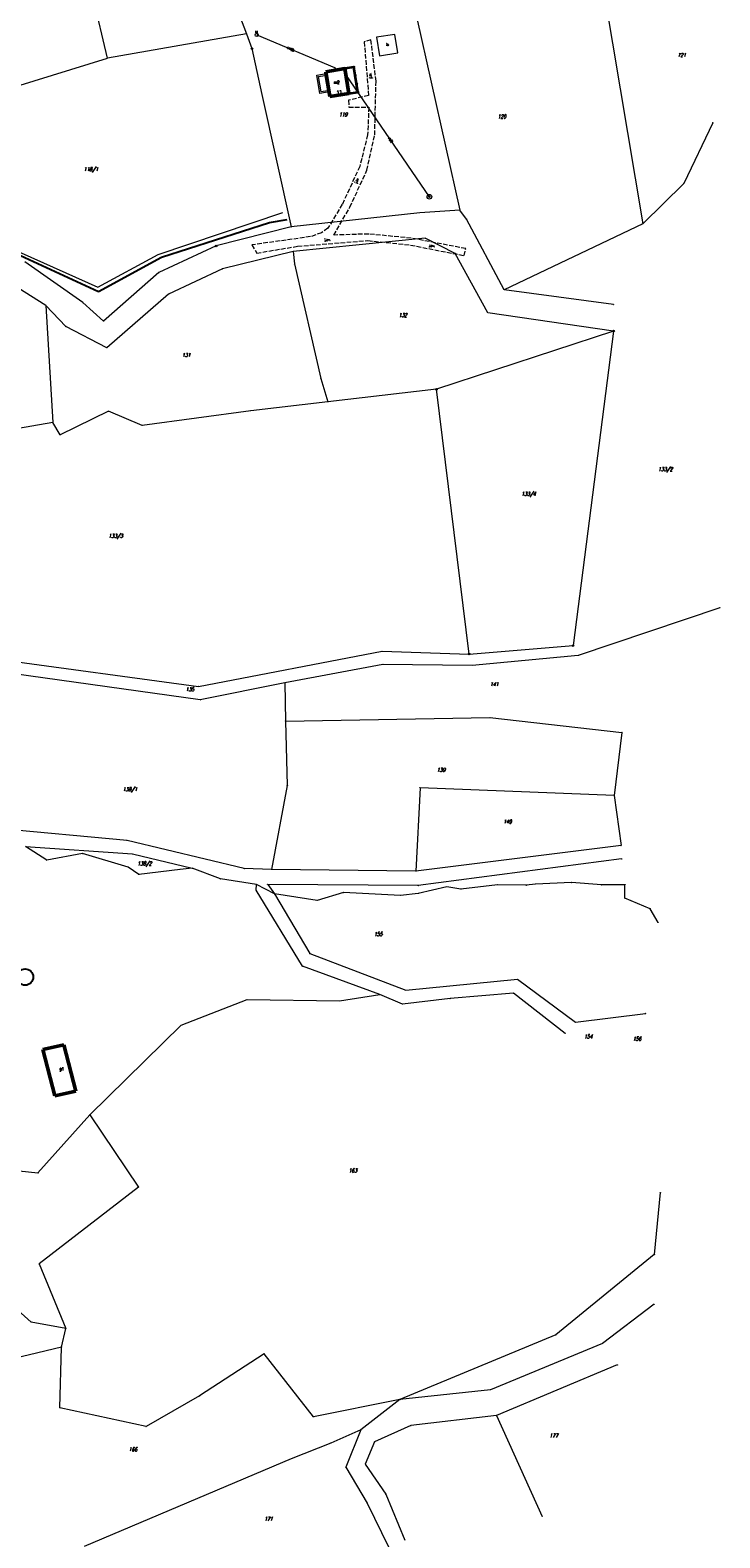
# Model space of a CAD drawing. Header units: metres. Extents: x 8389512 to 8390482, y 5507926 to 5510333.
# Tile 48 of 49: x 8390258 to 8390482, y 5509595 to 5510085. Entities that reach past the tile are written whole.
import ezdxf
from ezdxf.enums import TextEntityAlignment as Align

# ---------------------------------------------------------------- set-up
doc = ezdxf.new("R2010")
doc.units = ezdxf.units.M
doc.header["$MEASUREMENT"] = 0
for name, pattern in [('1', [0]), ('2_OTDI', [0]), ('2_OTKJ', [2, 1.5, -0.5]), ('3_EGBB03', [0]), ('3_EGBI17', [0]), ('3_EGBL', [1.5, 1, -0.5]), ('3_EGBT', [0]), ('3_EGBU_A', [0]), ('4_SUKP', [0]), ('4_SUWP', [0])]:
    doc.linetypes.add(name, pattern=pattern)
doc.layers.get('0').update_dxf_attribs({"color": 252, "linetype": 'CONTINUOUS', "lineweight": 100})
for name, color, linetype, lineweight in [('Dzialki', 252, '1', 18), ('EADTD_T_0', 252, 'CONTINUOUS', 25), ('EGBB_E_T_0', 252, 'CONTINUOUS', 20), ('EGBB_L_0', 252, '3_EGBU_A', 50), ('EGBC_L_5', 252, '3_EGBL', 35), ('EGBE_L_0', 252, '3_EGBT', 18), ('EGBE_T_0', 252, 'CONTINUOUS', 18), ('Numery_dzialek', 252, 'CONTINUOUS', 13), ('OTD_E_T_7', 252, 'CONTINUOUS', 0), ('OTD_L_14', 252, '2_OTDI', 18), ('OTK_E_T_0', 252, 'CONTINUOUS', 0), ('OTK_L_0', 252, '2_OTKJ', 18), ('Oz działek', 3, 'CONTINUOUS', 25), ('PROJEKTOWANA KANALIZACJA', 1, 'CONTINUOUS', 25), ('PROJEKTOWANA WODA', 220, 'CONTINUOUS', 18), ('Punkty', 252, 'CONTINUOUS', 9), ('SUK_E_T_2', 252, 'CONTINUOUS', 0), ('SUK_T_2', 252, 'CONTINUOUS', 18), ('SUW_T_3', 252, 'CONTINUOUS', 18), ('SUWP_E_T_0', 5, 'CONTINUOUS', 0), ('SUWP_L_0', 5, '4_SUWP', 18)]:
    doc.layers.add(name, color=color, linetype=linetype, lineweight=lineweight)
doc.layers.add('SUKP_E_T_0', color=7, linetype='CONTINUOUS', lineweight=0, true_color=0x803300)
doc.layers.add('SUKP_L_0', color=7, linetype='4_SUKP', lineweight=18, true_color=0x803300)
doc.styles.get("Standard").update_dxf_attribs({"font": 'Simplex.SHX', "width": 0.75})

# ---------------------------------------------------------------- blocks, each defined once
blk = doc.blocks.new('GRO')
at = {"linetype": 'Continuous'}
blk.add_circle((0, 0), 0.045, dxfattribs=at)
blk = doc.blocks.new('GRT')
at = {"linetype": 'Continuous'}
blk.add_circle((0, 0), 0.25, dxfattribs=at)
blk = doc.blocks.new('3_EGBP12_01')
at = {"linetype": 'Continuous'}
blk.add_circle((0, 0), 0.25, dxfattribs=at)
blk = doc.blocks.new('4_SUKM')
at = {"linetype": 'Continuous'}
blk.add_circle((0, 0), 0.5, dxfattribs=at)
blk = doc.blocks.new('4_SUWS')
at = {"linetype": 'Continuous'}
for radius in [0.75, 0.25]:
    blk.add_circle((0, 0), radius, dxfattribs=at)

msp = doc.modelspace()

# ---------------------------------------------------------------- linework, layer by layer
at = {"layer": 'Dzialki'}
for p, q in [((8390283.23, 5510075.65), (8390277.78, 5510098.88)), ((8390444.59, 5510097.03), (8390457.12, 5510021.89)), ((8390326.16, 5510089.55), (8390328.41, 5510083.55)), ((8390383.78, 5510088.6), (8390397.76, 5510026.29)), ((8390328.41, 5510083.55), (8390283.23, 5510075.65)), ((8390328.41, 5510083.55), (8390330.19, 5510078.76)), ((8390330.19, 5510078.76), (8390333.37, 5510063.86)), ((8390239.54, 5510062.19), (8390283.23, 5510075.65)), ((8390333.37, 5510063.86), (8390342.9, 5510020.88)), ((8390479.88, 5510054.67), (8390470.47, 5510035)), ((8390470.47, 5510035), (8390457.12, 5510021.89)), ((8390384.71, 5510025.47), (8390342.9, 5510020.88)), ((8390397.76, 5510026.29), (8390384.71, 5510025.47)), ((8390399.87, 5510023.43), (8390397.76, 5510026.29)), ((8390412.11, 5510000.46), (8390399.87, 5510023.43)), ((8390342.9, 5510020.88), (8390318.54, 5510014.7)), ((8390457.12, 5510021.89), (8390412.11, 5510000.46)), ((8390318.54, 5510014.7), (8390299.95, 5510006.06)), ((8390386.47, 5510017.17), (8390343.52, 5510012.84)), ((8390396.22, 5510012.26), (8390386.47, 5510017.17)), ((8390275.2, 5509996.32), (8390256.39, 5510009.5)), ((8390343.52, 5510012.84), (8390320.57, 5510007.26)), ((8390343.52, 5510012.84), (8390343.95, 5510008.86)), ((8390343.95, 5510008.86), (8390352.6, 5509971.63)), ((8390406.81, 5509993.01), (8390396.22, 5510012.26)), ((8390299.95, 5510006.06), (8390281.99, 5509990.31)), ((8390320.57, 5510007.26), (8390303.06, 5509999.01)), ((8390263.19, 5509995.35), (8390254.09, 5510001.03)), ((8390303.06, 5509999.01), (8390283.01, 5509981.64)), ((8390447.61, 5509995.64), (8390412.11, 5510000.46)), ((8390269.74, 5509988.51), (8390263.19, 5509995.35)), ((8390263.19, 5509995.35), (8390265.54, 5509957.36)), ((8390281.99, 5509990.31), (8390275.2, 5509996.32)), ((8390447.65, 5509987.05), (8390406.81, 5509993.01)), ((8390283.01, 5509981.64), (8390269.74, 5509988.51)), ((8390447.65, 5509987.05), (8390390.14, 5509968.15)), ((8390447.65, 5509987.05), (8390434.49, 5509884.92)), ((8390352.6, 5509971.63), (8390354.82, 5509964.02)), ((8390390.14, 5509968.15), (8390354.82, 5509964.02)), ((8390400.73, 5509882.18), (8390390.14, 5509968.15)), ((8390283.62, 5509961), (8390267.88, 5509953.31)), ((8390294.56, 5509956.41), (8390283.62, 5509961)), ((8390329.77, 5509961.16), (8390294.56, 5509956.41)), ((8390354.82, 5509964.02), (8390329.77, 5509961.16)), ((8390265.54, 5509957.36), (8390244.68, 5509953.78)), ((8390267.88, 5509953.31), (8390265.54, 5509957.36)), ((8390482.13, 5509897.21), (8390436.14, 5509881.67)), ((8390221.3, 5509884.05), (8390312.86, 5509871.69)), ((8390312.86, 5509871.69), (8390372.44, 5509883.09)), ((8390372.44, 5509883.09), (8390400.73, 5509882.18)), ((8390400.73, 5509882.18), (8390434.49, 5509884.92)), ((8390436.14, 5509881.67), (8390401.72, 5509878.51)), ((8390313.37, 5509867.32), (8390243.7, 5509876.98)), ((8390372.71, 5509878.82), (8390340.83, 5509872.79)), ((8390401.72, 5509878.51), (8390372.71, 5509878.82)), ((8390340.83, 5509872.79), (8390313.37, 5509867.32)), ((8390340.83, 5509872.79), (8390341.08, 5509860.42)), ((8390341.08, 5509860.42), (8390407.49, 5509861.56)), ((8390407.49, 5509861.56), (8390450.38, 5509856.72)), ((8390341.08, 5509860.42), (8390341.67, 5509839.45)), ((8390450.38, 5509856.72), (8390447.82, 5509836.24)), ((8390341.67, 5509839.45), (8390336.49, 5509812.27)), ((8390384.78, 5509838.78), (8390383.46, 5509811.68)), ((8390447.82, 5509836.24), (8390384.78, 5509838.78)), ((8390447.82, 5509836.24), (8390450.1, 5509820.02)), ((8390289.64, 5509821.62), (8390247.45, 5509825.53)), ((8390263.53, 5509815.26), (8390256.62, 5509819.73)), ((8390256.62, 5509819.73), (8390291.34, 5509817.28)), ((8390275.15, 5509817.43), (8390263.53, 5509815.26)), ((8390289.98, 5509813.03), (8390275.15, 5509817.43)), ((8390327.67, 5509812.51), (8390289.64, 5509821.62)), ((8390450.1, 5509820.02), (8390383.46, 5509811.68)), ((8390293.43, 5509810.57), (8390289.98, 5509813.03)), ((8390291.34, 5509817.28), (8390310.78, 5509812.61)), ((8390310.78, 5509812.61), (8390306.81, 5509812.27)), ((8390319.94, 5509809.17), (8390310.78, 5509812.61)), ((8390336.49, 5509812.27), (8390327.67, 5509812.51)), ((8390450.26, 5509815.64), (8390384.2, 5509807.01)), ((8390306.81, 5509812.27), (8390293.43, 5509810.57)), ((8390331.61, 5509807.38), (8390319.94, 5509809.17)), ((8390383.46, 5509811.68), (8390336.49, 5509812.27)), ((8390434.01, 5509808), (8390422.26, 5509807.51)), ((8390443.7, 5509807.22), (8390434.01, 5509808)), ((8390331.53, 5509805.48), (8390331.61, 5509807.38)), ((8390346.58, 5509780.82), (8390331.53, 5509805.48)), ((8390337.49, 5509804.31), (8390331.61, 5509807.38)), ((8390384.2, 5509807.01), (8390335.31, 5509807.4)), ((8390335.31, 5509807.4), (8390337.49, 5509804.31)), ((8390351.32, 5509802.17), (8390337.49, 5509804.31)), ((8390337.49, 5509804.31), (8390348.96, 5509784.89)), ((8390359.89, 5509804.75), (8390351.32, 5509802.17)), ((8390378.42, 5509803.8), (8390359.89, 5509804.75)), ((8390384.18, 5509804.41), (8390378.42, 5509803.8)), ((8390393.48, 5509806.57), (8390384.18, 5509804.41)), ((8390398.06, 5509805.84), (8390393.48, 5509806.57)), ((8390409.99, 5509807.26), (8390398.06, 5509805.84)), ((8390419.29, 5509807.09), (8390409.99, 5509807.26)), ((8390422.26, 5509807.51), (8390419.29, 5509807.09)), ((8390451.36, 5509807.28), (8390443.7, 5509807.22)), ((8390451.32, 5509802.91), (8390451.36, 5509807.28)), ((8390459.55, 5509799.47), (8390451.32, 5509802.91)), ((8390462.1, 5509795.02), (8390459.55, 5509799.47)), ((8390348.96, 5509784.89), (8390380.17, 5509772.99)), ((8390371.68, 5509771.58), (8390346.58, 5509780.82)), ((8390380.17, 5509772.99), (8390416.49, 5509776.6)), ((8390416.49, 5509776.6), (8390435.26, 5509762.66)), ((8390307.18, 5509761.63), (8390328.58, 5509769.96)), ((8390328.58, 5509769.96), (8390358.62, 5509769.58)), ((8390358.62, 5509769.58), (8390371.68, 5509771.58)), ((8390379.13, 5509768.53), (8390371.68, 5509771.58)), ((8390394.52, 5509770.31), (8390379.13, 5509768.53)), ((8390415.12, 5509772.03), (8390394.52, 5509770.31)), ((8390431.89, 5509758.99), (8390415.12, 5509772.03)), ((8390435.26, 5509762.66), (8390458.04, 5509765.48)), ((8390277.56, 5509732.57), (8390307.18, 5509761.63)), ((8390260.65, 5509713.68), (8390277.56, 5509732.57)), ((8390277.56, 5509732.57), (8390293.27, 5509709.11)), ((8390230.39, 5509717.05), (8390260.65, 5509713.68)), ((8390293.27, 5509709.11), (8390261.05, 5509684.17)), ((8390462.83, 5509707.29), (8390460.87, 5509687.16)), ((8390258.51, 5509665.29), (8390235.15, 5509686.09)), ((8390460.87, 5509687.16), (8390428.93, 5509661.12)), ((8390261.05, 5509684.17), (8390269.67, 5509663.21)), ((8390460.79, 5509671.06), (8390444.06, 5509658.35)), ((8390269.67, 5509663.21), (8390258.51, 5509665.29)), ((8390268.27, 5509657.17), (8390269.67, 5509663.21)), ((8390428.93, 5509661.12), (8390378.26, 5509640.09)), ((8390268.27, 5509657.17), (8390239.35, 5509650.13)), ((8390267.78, 5509637.42), (8390268.27, 5509657.17)), ((8390444.06, 5509658.35), (8390407.63, 5509643.28)), ((8390334.11, 5509654.98), (8390313.15, 5509641.31)), ((8390350.17, 5509634.49), (8390334.11, 5509654.98)), ((8390448.84, 5509651.35), (8390409.6, 5509634.93)), ((8390313.15, 5509641.31), (8390295.76, 5509631.36)), ((8390407.63, 5509643.28), (8390378.26, 5509640.09)), ((8390295.76, 5509631.36), (8390267.78, 5509637.42)), ((8390378.26, 5509640.09), (8390350.17, 5509634.49)), ((8390378.26, 5509640.09), (8390365.56, 5509630.24)), ((8390381.81, 5509631.7), (8390370.01, 5509626.37)), ((8390409.6, 5509634.93), (8390381.81, 5509631.7)), ((8390409.6, 5509634.93), (8390424.4, 5509602.16)), ((8390365.56, 5509630.24), (8390355.79, 5509625.99)), ((8390365.56, 5509630.24), (8390360.71, 5509618.11)), ((8390355.79, 5509625.99), (8390342.91, 5509620.86)), ((8390370.01, 5509626.37), (8390366.97, 5509619.13)), ((8390342.91, 5509620.86), (8390275.67, 5509592.39)), ((8390360.71, 5509618.11), (8390367.62, 5509606.51)), ((8390366.97, 5509619.13), (8390373.67, 5509609.34)), ((8390373.67, 5509609.34), (8390379.79, 5509594.45)), ((8390367.62, 5509606.51), (8390374.68, 5509592.1))]:
    msp.add_line(p, q, dxfattribs=at)
at = {"layer": 'EGBB_L_0', "linetype": '3_EGBB03'}
for p, q in [((8390354.2, 5510071.24), (8390360.32, 5510072.27)), ((8390360.32, 5510072.27), (8390361.67, 5510064.14)), ((8390355.52, 5510063.16), (8390354.2, 5510071.24)), ((8390361.67, 5510064.14), (8390355.52, 5510063.16)), ((8390262.24, 5509753.73), (8390269.11, 5509755.3)), ((8390266.13, 5509738.69), (8390262.24, 5509753.73)), ((8390269.11, 5509755.3), (8390273, 5509740.26)), ((8390273, 5509740.26), (8390266.13, 5509738.69))]:
    msp.add_line(p, q, dxfattribs=at)
at = {"layer": 'EGBC_L_5', "linetype": '3_EGBI17'}
for p, q in [((8390363.27, 5510072.76), (8390360.32, 5510072.27)), ((8390360.32, 5510072.27), (8390361.67, 5510064.14)), ((8390364.62, 5510064.62), (8390363.27, 5510072.76)), ((8390361.67, 5510064.14), (8390364.62, 5510064.62))]:
    msp.add_line(p, q, dxfattribs=at)
at = {"layer": 'EGBE_L_0', "linetype": '3_EGBT'}
for p, q in [((8390351.26, 5510070.14), (8390354.3, 5510070.64)), ((8390352.23, 5510064.18), (8390351.26, 5510070.14)), ((8390351.83, 5510069.73), (8390353.88, 5510070.07)), ((8390352.65, 5510064.76), (8390351.83, 5510069.73)), ((8390353.88, 5510070.07), (8390354.7, 5510065.09)), ((8390354.3, 5510070.64), (8390355.27, 5510064.68)), ((8390355.27, 5510064.68), (8390352.23, 5510064.18)), ((8390354.7, 5510065.09), (8390352.65, 5510064.76))]:
    msp.add_line(p, q, dxfattribs=at)
at = {"layer": 'OTD_L_14', "linetype": '2_OTDI'}
for p, q in [((8390376.62, 5510083.38), (8390370.69, 5510082.44)), ((8390370.69, 5510082.44), (8390371.6, 5510076.46)), ((8390377.57, 5510077.38), (8390376.62, 5510083.38)), ((8390371.6, 5510076.46), (8390377.57, 5510077.38))]:
    msp.add_line(p, q, dxfattribs=at)
at = {"layer": 'OTK_L_0', "linetype": '2_OTKJ'}
for p, q in [((8390368.84, 5510081.56), (8390366.66, 5510080.98)), ((8390366.66, 5510080.98), (8390368.05, 5510063.53)), ((8390370.49, 5510068.2), (8390368.84, 5510081.56)), ((8390370.06, 5510050.71), (8390370.49, 5510068.2)), ((8390368.05, 5510063.53), (8390361.56, 5510061.99)), ((8390361.56, 5510061.99), (8390361.65, 5510059.77)), ((8390361.65, 5510059.77), (8390368.14, 5510059.76)), ((8390368.14, 5510059.76), (8390367.75, 5510050.79)), ((8390367.75, 5510050.79), (8390365.19, 5510040.49)), ((8390367.51, 5510039.26), (8390370.06, 5510050.71)), ((8390365.19, 5510040.49), (8390359.53, 5510028.2)), ((8390362, 5510027.31), (8390367.51, 5510039.26)), ((8390359.53, 5510028.2), (8390354.87, 5510020.46)), ((8390356.73, 5510018.23), (8390362, 5510027.31)), ((8390352.78, 5510018.98), (8390349.2, 5510017.7)), ((8390354.87, 5510020.46), (8390352.78, 5510018.98)), ((8390368.12, 5510018.56), (8390356.73, 5510018.23)), ((8390381.89, 5510017.22), (8390368.12, 5510018.56)), ((8390349.2, 5510017.7), (8390330.16, 5510015.03)), ((8390330.16, 5510015.03), (8390331.72, 5510012.36)), ((8390331.72, 5510012.36), (8390345.01, 5510014.58)), ((8390345.01, 5510014.58), (8390367.83, 5510016.44)), ((8390367.83, 5510016.44), (8390381.72, 5510014.97)), ((8390381.72, 5510014.97), (8390399.12, 5510011.53)), ((8390399.62, 5510013.81), (8390381.89, 5510017.22)), ((8390399.12, 5510011.53), (8390399.62, 5510013.81))]:
    msp.add_line(p, q, dxfattribs=at)
at = {"layer": 'Oz działek', "linetype": 'Continuous'}
msp.add_circle((8390256.48, 5509777.31), 2.65, dxfattribs=at)
at = {"layer": 'PROJEKTOWANA KANALIZACJA', "linetype": 'Continuous'}
for p, q in [((8390335.91, 5510022.32), (8390341.67, 5510023.3)), ((8390300.82, 5510011.09), (8390335.91, 5510022.32)), ((8390247.8, 5510014.83), (8390280.35, 5509999.85)), ((8390280.35, 5509999.85), (8390300.82, 5510011.09))]:
    msp.add_line(p, q, dxfattribs=at)
at = {"layer": 'PROJEKTOWANA WODA', "linetype": 'Continuous'}
for p, q in [((8390299.72, 5510011.89), (8390340.17, 5510025.57)), ((8390247.83, 5510015.71), (8390280.06, 5510001.25)), ((8390280.06, 5510001.25), (8390299.72, 5510011.89))]:
    msp.add_line(p, q, dxfattribs=at)
at = {"layer": 'SUKP_L_0', "linetype": '4_SUKP'}
for p, q in [((8390331.72, 5510083.19), (8390356.96, 5510072.65)), ((8390356.96, 5510072.65), (8390357.54, 5510071.8))]:
    msp.add_line(p, q, dxfattribs=at)
at = {"layer": 'SUWP_L_0', "linetype": '4_SUWP'}
msp.add_line((8390387.82, 5510030.66), (8390360.65, 5510070.3), dxfattribs=at)

# ---------------------------------------------------------------- block references
at = {"layer": 'EGBE_T_0'}
for p in [(8390363.27, 5510072.76), (8390363.72, 5510070.05), (8390364.17, 5510067.33), (8390364.62, 5510064.62)]:
    msp.add_blockref('3_EGBP12_01', p, dxfattribs=at)
at = {"layer": 'Punkty'}
for name, p in [('GRO', (8390328.41, 5510083.55)), ('GRT', (8390330.19, 5510078.76)), ('GRO', (8390283.23, 5510075.65)), ('GRO', (8390333.37, 5510063.86)), ('GRO', (8390479.88, 5510054.67)), ('GRO', (8390470.47, 5510035)), ('GRO', (8390384.71, 5510025.47)), ('GRO', (8390397.76, 5510026.29)), ('GRO', (8390399.87, 5510023.43)), ('GRO', (8390342.9, 5510020.88)), ('GRO', (8390457.12, 5510021.89)), ('GRT', (8390318.54, 5510014.7)), ('GRO', (8390386.47, 5510017.17)), ('GRO', (8390343.52, 5510012.84)), ('GRO', (8390343.95, 5510008.86)), ('GRO', (8390396.22, 5510012.26)), ('GRO', (8390299.95, 5510006.06)), ('GRO', (8390320.57, 5510007.26)), ('GRO', (8390303.06, 5509999.01)), ('GRO', (8390412.11, 5510000.46)), ('GRO', (8390263.19, 5509995.35)), ('GRO', (8390275.2, 5509996.32)), ('GRO', (8390447.61, 5509995.64)), ('GRO', (8390281.99, 5509990.31)), ('GRO', (8390406.81, 5509993.01)), ('GRO', (8390269.74, 5509988.51)), ('GRT', (8390447.65, 5509987.05)), ('GRO', (8390283.01, 5509981.64)), ('GRO', (8390352.6, 5509971.63)), ('GRT', (8390390.14, 5509968.15)), ('GRO', (8390283.62, 5509961)), ('GRO', (8390329.77, 5509961.16)), ('GRO', (8390354.82, 5509964.02)), ('GRO', (8390265.54, 5509957.36)), ('GRO', (8390294.56, 5509956.41)), ('GRO', (8390267.88, 5509953.31)), ('GRO', (8390482.13, 5509897.21)), ('GRO', (8390372.44, 5509883.09)), ('GRT', (8390400.73, 5509882.18)), ('GRT', (8390434.49, 5509884.92)), ('GRO', (8390436.14, 5509881.67)), ('GRO', (8390372.71, 5509878.82)), ('GRO', (8390401.72, 5509878.51)), ('GRO', (8390312.86, 5509871.69)), ('GRO', (8390340.83, 5509872.79)), ('GRO', (8390313.37, 5509867.32)), ('GRO', (8390407.49, 5509861.56)), ('GRO', (8390341.08, 5509860.42)), ('GRO', (8390450.38, 5509856.72)), ('GRO', (8390341.67, 5509839.45)), ('GRO', (8390384.78, 5509838.78)), ('GRO', (8390447.82, 5509836.24)), ('GRO', (8390275.15, 5509817.43)), ('GRO', (8390289.64, 5509821.62)), ('GRO', (8390450.1, 5509820.02)), ('GRO', (8390263.53, 5509815.26)), ('GRO', (8390289.98, 5509813.03)), ('GRO', (8390291.34, 5509817.28)), ('GRO', (8390310.78, 5509812.61)), ('GRO', (8390327.67, 5509812.51)), ('GRO', (8390450.26, 5509815.64)), ('GRO', (8390293.43, 5509810.57)), ('GRO', (8390306.81, 5509812.27)), ('GRO', (8390319.94, 5509809.17)), ('GRO', (8390336.49, 5509812.27)), ('GRO', (8390383.46, 5509811.68)), ('GRO', (8390434.01, 5509808)), ('GRO', (8390331.53, 5509805.48)), ('GRO', (8390331.61, 5509807.38)), ('GRO', (8390335.31, 5509807.4)), ('GRO', (8390337.49, 5509804.31)), ('GRO', (8390359.89, 5509804.75)), ('GRO', (8390378.42, 5509803.8)), ('GRO', (8390384.18, 5509804.41)), ('GRO', (8390384.2, 5509807.01)), ('GRO', (8390393.48, 5509806.57)), ('GRO', (8390398.06, 5509805.84)), ('GRO', (8390409.99, 5509807.26)), ('GRO', (8390419.29, 5509807.09)), ('GRO', (8390422.26, 5509807.51)), ('GRO', (8390443.7, 5509807.22)), ('GRO', (8390451.32, 5509802.91)), ('GRO', (8390451.36, 5509807.28)), ('GRO', (8390351.32, 5509802.17)), ('GRO', (8390459.55, 5509799.47)), ('GRO', (8390462.1, 5509795.02)), ('GRO', (8390348.96, 5509784.89)), ('GRO', (8390346.58, 5509780.82)), ('GRO', (8390416.49, 5509776.6)), ('GRO', (8390328.58, 5509769.96)), ('GRO', (8390358.62, 5509769.58)), ('GRO', (8390371.68, 5509771.58)), ('GRO', (8390379.13, 5509768.53)), ('GRO', (8390380.17, 5509772.99)), ('GRO', (8390394.52, 5509770.31)), ('GRO', (8390415.12, 5509772.03)), ('GRO', (8390458.04, 5509765.48)), ('GRO', (8390307.18, 5509761.63)), ('GRO', (8390431.89, 5509758.99)), ('GRO', (8390435.26, 5509762.66)), ('GRO', (8390277.56, 5509732.57)), ('GRO', (8390260.65, 5509713.68)), ('GRO', (8390293.27, 5509709.11)), ('GRO', (8390462.83, 5509707.29)), ('GRO', (8390460.87, 5509687.16)), ('GRO', (8390261.05, 5509684.17)), ('GRO', (8390460.79, 5509671.06)), ('GRO', (8390258.51, 5509665.29)), ('GRO', (8390269.67, 5509663.21)), ('GRO', (8390428.93, 5509661.12)), ('GRO', (8390268.27, 5509657.17)), ('GRO', (8390444.06, 5509658.35)), ('GRO', (8390334.11, 5509654.98)), ('GRO', (8390448.84, 5509651.35)), ('GRO', (8390313.15, 5509641.31)), ('GRO', (8390407.63, 5509643.28)), ('GRO', (8390267.78, 5509637.42)), ('GRO', (8390378.26, 5509640.09)), ('GRO', (8390295.76, 5509631.36)), ('GRO', (8390350.17, 5509634.49)), ('GRO', (8390381.81, 5509631.7)), ('GRO', (8390409.6, 5509634.93)), ('GRO', (8390365.56, 5509630.24)), ('GRO', (8390355.79, 5509625.99)), ('GRO', (8390370.01, 5509626.37)), ('GRO', (8390342.91, 5509620.86)), ('GRO', (8390360.71, 5509618.11)), ('GRO', (8390366.97, 5509619.13)), ('GRO', (8390373.67, 5509609.34)), ('GRO', (8390367.62, 5509606.51)), ('GRO', (8390424.4, 5509602.16))]:
    msp.add_blockref(name, p, dxfattribs=at)
at = {"layer": 'SUK_T_2'}
msp.add_blockref('4_SUKM', (8390331.72, 5510083.19), dxfattribs=at)
at = {"layer": 'SUW_T_3'}
msp.add_blockref('4_SUWS', (8390387.82, 5510030.66), dxfattribs=at)

# ---------------------------------------------------------------- texts
at = {"layer": 'EADTD_T_0', "width": 0.7}
msp.add_text('11', height=1.25, rotation=7.787, dxfattribs=at).set_placement((8390358.66, 5510063.93), align=Align.CENTER)
at = {"layer": 'EGBB_E_T_0', "width": 0.7}
for s, p in [('m2', (8390356.79, 5510067.35)), ('g1', (8390267.62, 5509747))]:
    msp.add_text(s, height=1, dxfattribs=at).set_placement(p)
at = {"layer": 'Numery_dzialek', "oblique": 15, "width": 0.7}
for s, p in [('121', (8390468.39, 5510077.3)), ('119', (8390358.42, 5510057.96)), ('120', (8390409.97, 5510057.36)), ('118/1', (8390275.5, 5510040.2)), ('132', (8390377.81, 5509992.86)), ('131', (8390307.41, 5509979.88)), ('133/2', (8390462.1, 5509942.82)), ('135', (8390308.6, 5509871.32)), ('141', (8390407.5, 5509872.96)), ('139', (8390390.21, 5509845.18)), ('138/1', (8390288.18, 5509838.89)), ('140', (8390411.8, 5509828.37)), ('138/2', (8390292.94, 5509814.77)), ('155', (8390369.8, 5509791.87)), ('154', (8390438.05, 5509758.64)), ('156', (8390453.88, 5509757.87)), ('163', (8390361.56, 5509715.08)), ('177', (8390426.8, 5509629.05)), ('166', (8390290.15, 5509624.57)), ('171', (8390334.13, 5509602.03))]:
    msp.add_text(s, height=1.25, dxfattribs=at).set_placement(p, align=Align.TOP_LEFT)
for s, p in [('133/4', (8390420.01, 5509934.12)), ('133/3', (8390285.87, 5509920.45))]:
    msp.add_text(s, height=1.25, dxfattribs=at).set_placement(p, align=Align.MIDDLE)
at = {"layer": 'OTD_E_T_7', "lineweight": 9, "width": 0.7}
msp.add_text('ib', height=0.75, dxfattribs=at).set_placement((8390374.2, 5510080.04), align=Align.MIDDLE)
at = {"layer": 'OTK_E_T_0', "lineweight": 9, "width": 0.7}
for rotation, p in [(94.9937, (8390368.75, 5510070.05)), (65.3764, (8390364.33, 5510035.93)), (3.9183, (8390354.69, 5510016.65)), (353.4181, (8390388.66, 5510014.69))]:
    msp.add_text('j.zw.', height=0.75, rotation=rotation, dxfattribs=at).set_placement(p, align=Align.MIDDLE)
at = {"layer": 'SUK_E_T_2', "lineweight": 9, "width": 0.7}
msp.add_text('kl', height=0.75, dxfattribs=at).set_placement((8390331.61, 5510084.2), align=Align.MIDDLE)
at = {"layer": 'SUKP_E_T_0', "lineweight": 9, "width": 0.7}
msp.add_text('kl160', height=0.75, rotation=337.335, dxfattribs=at).set_placement((8390342.75, 5510078.58), align=Align.MIDDLE)
at = {"layer": 'SUWP_E_T_0', "lineweight": 9, "width": 0.7}
msp.add_text('wl32', height=0.75, rotation=304.4304, dxfattribs=at).set_placement((8390375.17, 5510049.12), align=Align.MIDDLE)

doc.saveas('drawing.dxf')
